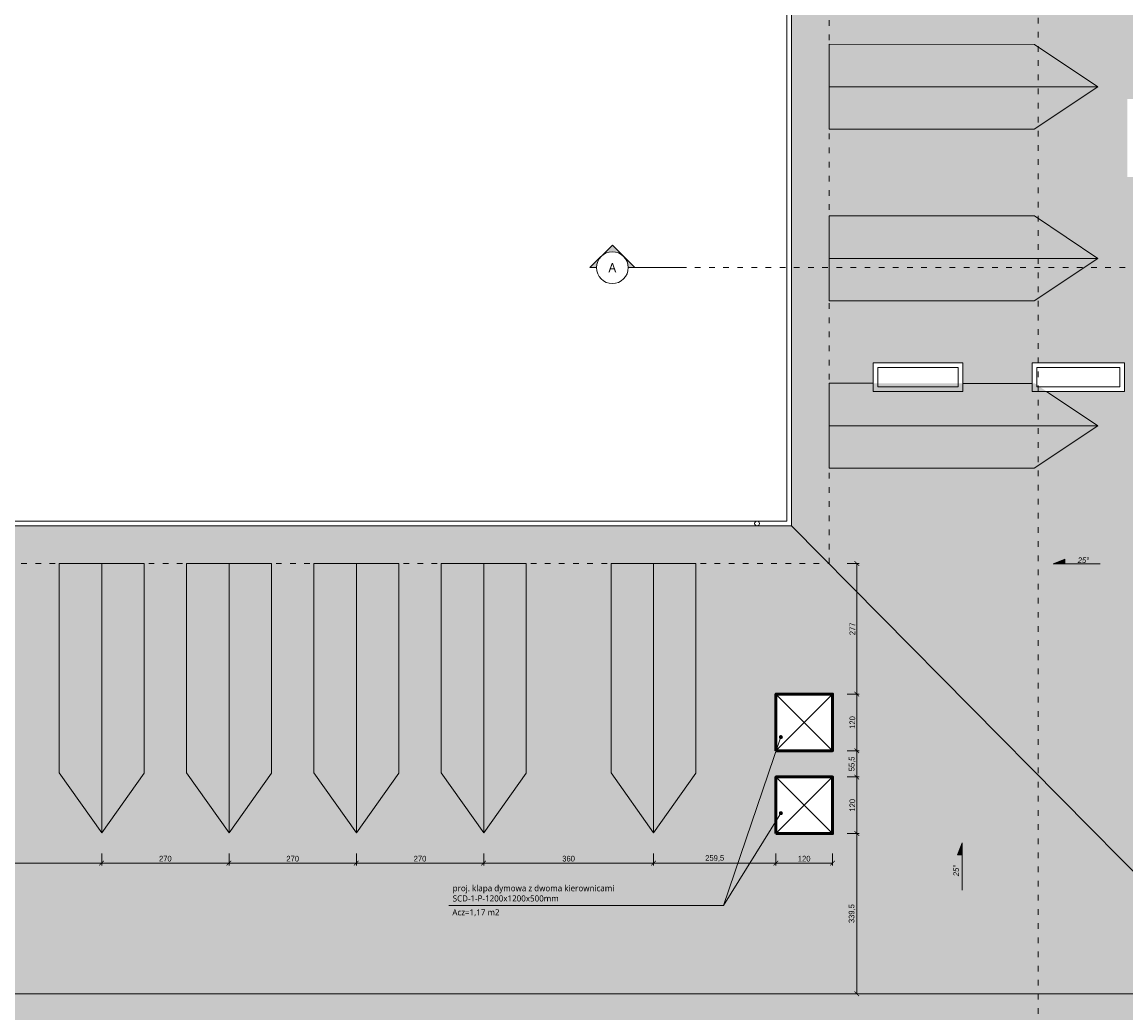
# Model space of a CAD drawing. Header units: millimetres. Extents: x 80301 to 146489, y -78581 to -28273.
# Tile 126 of 135: x 139955 to 142295, y -74577 to -72476. Entities that reach past the tile are written whole.
import ezdxf
from ezdxf import colors
from ezdxf.entities.mleader import LeaderData, LeaderLine
from ezdxf.enums import TextEntityAlignment as Align
from ezdxf.math import Vec2, Vec3

# ---------------------------------------------------------------- set-up
doc = ezdxf.new("R2010")
doc.units = ezdxf.units.MM
doc.linetypes.add('ACAD_ISO03W100', pattern=[30, 12, -18])
doc.layers.get('0').update_dxf_attribs({"lineweight": 0})
doc.layers.add('A-przekrycieram.ART', color=7, linetype='Continuous', lineweight=0, true_color=0xffffff)
doc.layers.add('instalacje_arch', color=7, linetype='Continuous', lineweight=30, true_color=0xd60000)
for name, color, linetype, lineweight in [('dach..KF', 250, 'Continuous', 9), ('OPIS', 4, 'Continuous', 9), ('opis..KF', 250, 'Continuous', 15), ('wymiar..KF', 12, 'Continuous', 5), ('wyp dach..KF', 250, 'Continuous', 0), ('wypełnienie proj..KF', 250, 'Continuous', 0), ('ściany ist..KF', 61, 'Continuous', 5)]:
    doc.layers.add(name, color=color, linetype=linetype, lineweight=lineweight)
doc.styles.add('ARCH', font='segoeuil.ttf')
doc.styles.add('kamil', font='GOTHIC.TTF')
doc.dimstyles.new('100..KF', dxfattribs={"dimtxt": 12, "dimasz": 10, "dimexe": 5, "dimexo": 5, "dimgap": 3, "dimtad": 1, "dimdec": 1, "dimrnd": 0.5, "dimtxsty": 'kamil', "dimblk": 'ARCHTICK', "dimcen": 0, "dimclrd": 256, "dimclre": 256, "dimclrt": 256, "dimadec": 0, "dimazin": 0, "dimtfac": 1, "dimtdec": 1, "dimtofl": 0, "dimtmove": 0, "dimatfit": 3, "dimfxl": 10, "dimfxlon": 1, "dimlwd": 0, "dimlwe": 0, "dimarcsym": 0})

# ---------------------------------------------------------------- blocks, each defined once
blk = doc.blocks.new('spadek')
at = {"layer": 'opis..KF', "lineweight": 15}
h = blk.add_hatch(color=256, dxfattribs=at)
h.dxf.hatch_style = 1
h.paths.add_polyline_path([(0, 25), (-10, 25), (0, 0)])
blk.add_lwpolyline([(0, 100), (0, 0), (-10, 25), (0, 25)], dxfattribs=at)
blk = doc.blocks.new('*U1259')
at = {"layer": 'OPIS', "lineweight": 20}
h = blk.add_hatch(color=256, dxfattribs=at)
h.dxf.hatch_style = 1
h.paths.add_polyline_path([(-23.9, -2682.4), (0, -2706.3), (0, -2692.3, -0.198912)])
h.paths.add_polyline_path([(-23.9, -2682.4, -0.198912), (-33.8, -2658.5, -0.198912), (-23.9, -2634.7), (-47.7, -2658.5)])
h.paths.add_polyline_path([(0, -2624.8), (0, -2610.8), (-23.9, -2634.7, -0.198912)])
at = {"layer": 'OPIS', "linetype": 'ACAD_ISO03W100', "lineweight": 9}
blk.add_line((0, -2513.5), (0, -145), dxfattribs=at)
at = {"layer": 'OPIS', "lineweight": 20}
for points in [[(0, -2613.5), (0, -2513.5)], [(0, -2624.8), (0, -2610.8), (-47.7, -2658.5), (0, -2706.3), (0, -2692.3)]]:
    blk.add_lwpolyline(points, dxfattribs=at)
blk.add_circle((0, -2658.5), 33.8, dxfattribs=at)
at = {"layer": 'OPIS', "style": 'ARCH'}
for tag, p in [('P1', (0, 0)), ('P2', (0, -2658.5))]:
    blk.add_attdef(tag, text='', height=20, rotation=90, dxfattribs=at).set_placement(p, align=Align.MIDDLE_CENTER)
blk = doc.blocks.new('*U1443')
at = {"layer": 'OPIS', "linetype": 'ACAD_ISO03W100', "lineweight": 9}
blk.add_line((0, -3659.6), (0, -145), dxfattribs=at)
at = {"layer": 'OPIS', "style": 'ARCH'}
for tag, p in [('P1', (0, 0)), ('P2', (0, -3804.6))]:
    blk.add_attdef(tag, text='', height=20, rotation=180, dxfattribs=at).set_placement(p, align=Align.MIDDLE_CENTER)
blk = doc.blocks.new('*U1435')
at = {"layer": 'A-przekrycieram.ART'}
h = blk.add_hatch(color=256, dxfattribs=at)
h.dxf.hatch_style = 1
h.paths.add_polyline_path([(0, 4200), (8500, 4200), (8500, 0), (0, 0)])
h.paths.add_polyline_path([(200, 4100), (8400, 4100), (8400, 100), (200, 100)], flags=16)
blk = doc.blocks.new('_Dot')
at = {"color": 0, "linetype": 'ByBlock', "lineweight": -2}
blk.add_line((-0.5, 0), (-1, 0), dxfattribs=at)
at = {"color": 0, "linetype": 'ByBlock', "const_width": 0.5}
blk.add_lwpolyline([(-0.25, 0, 1), (0.25, 0, 1)], format="xyb", close=True, dxfattribs=at)
blk = doc.blocks.new('_ArchTick')
at = {"color": 0, "linetype": 'ByBlock', "const_width": 0.15}
blk.add_lwpolyline([(-0.5, -0.5), (0.5, 0.5)], dxfattribs=at)
blk = doc.blocks.new('*D1569')
at = {"layer": 'Defpoints', "color": 0, "linetype": 'ByBlock', "transparency": 16777216}
for p in [(139378.3, -74195.2), (140123.5, -74195.4), (140123.5, -74259.5)]:
    blk.add_point(p, dxfattribs=at)
at = {"layer": 'wymiar..KF', "linetype": 'Continuous', "lineweight": 0, "transparency": 16777216}
for p, q in [((139378.3, -74239.5), (139378.3, -74264.5)), ((140123.5, -74239.5), (140123.5, -74264.5)), ((139378.3, -74259.5), (140123.5, -74259.5))]:
    blk.add_line(p, q, dxfattribs=at)
at = {"layer": 'wymiar..KF', "linetype": 'ByBlock', "lineweight": 0, "transparency": 16777216, "xscale": 10, "yscale": 10, "zscale": 10, "rotation": 180}
blk.add_blockref('_ArchTick', (139378.3, -74259.5), dxfattribs=at)
at = {"layer": 'wymiar..KF', "linetype": 'ByBlock', "lineweight": 0, "transparency": 16777216, "xscale": 10, "yscale": 10, "zscale": 10}
blk.add_blockref('_ArchTick', (140123.5, -74259.5), dxfattribs=at)
at = {"layer": 'wymiar..KF', "linetype": 'ByBlock', "transparency": 16777216, "insert": (139750.9, -74250.2), "char_height": 12, "attachment_point": 5, "style": 'kamil'}
blk.add_mtext('745', dxfattribs=at)
blk = doc.blocks.new('*D1570')
at = {"layer": 'Defpoints', "color": 0, "linetype": 'ByBlock', "transparency": 16777216}
for p in [(140123.5, -74195.4), (140393.5, -74195.2), (140393.5, -74259.5)]:
    blk.add_point(p, dxfattribs=at)
at = {"layer": 'wymiar..KF', "linetype": 'Continuous', "lineweight": 0, "transparency": 16777216}
for p, q in [((140123.5, -74239.5), (140123.5, -74264.5)), ((140393.5, -74239.5), (140393.5, -74264.5)), ((140123.5, -74259.5), (140393.5, -74259.5))]:
    blk.add_line(p, q, dxfattribs=at)
at = {"layer": 'wymiar..KF', "linetype": 'ByBlock', "lineweight": 0, "transparency": 16777216, "xscale": 10, "yscale": 10, "zscale": 10, "rotation": 180}
blk.add_blockref('_ArchTick', (140123.5, -74259.5), dxfattribs=at)
at = {"layer": 'wymiar..KF', "linetype": 'ByBlock', "lineweight": 0, "transparency": 16777216, "xscale": 10, "yscale": 10, "zscale": 10}
blk.add_blockref('_ArchTick', (140393.5, -74259.5), dxfattribs=at)
at = {"layer": 'wymiar..KF', "linetype": 'ByBlock', "transparency": 16777216, "insert": (140258.5, -74250.2), "char_height": 12, "attachment_point": 5, "style": 'kamil'}
blk.add_mtext('270', dxfattribs=at)
blk = doc.blocks.new('*D1571')
at = {"layer": 'Defpoints', "color": 0, "linetype": 'ByBlock', "transparency": 16777216}
for p in [(140393.5, -74195.2), (140663.5, -74195.2), (140663.5, -74259.5)]:
    blk.add_point(p, dxfattribs=at)
at = {"layer": 'wymiar..KF', "linetype": 'Continuous', "lineweight": 0, "transparency": 16777216}
for p, q in [((140393.5, -74239.5), (140393.5, -74264.5)), ((140663.5, -74239.5), (140663.5, -74264.5)), ((140393.5, -74259.5), (140663.5, -74259.5))]:
    blk.add_line(p, q, dxfattribs=at)
at = {"layer": 'wymiar..KF', "linetype": 'ByBlock', "lineweight": 0, "transparency": 16777216, "xscale": 10, "yscale": 10, "zscale": 10, "rotation": 180}
blk.add_blockref('_ArchTick', (140393.5, -74259.5), dxfattribs=at)
at = {"layer": 'wymiar..KF', "linetype": 'ByBlock', "lineweight": 0, "transparency": 16777216, "xscale": 10, "yscale": 10, "zscale": 10}
blk.add_blockref('_ArchTick', (140663.5, -74259.5), dxfattribs=at)
at = {"layer": 'wymiar..KF', "linetype": 'ByBlock', "transparency": 16777216, "insert": (140528.5, -74250.2), "char_height": 12, "attachment_point": 5, "style": 'kamil'}
blk.add_mtext('270', dxfattribs=at)
blk = doc.blocks.new('*D1572')
at = {"layer": 'Defpoints', "color": 0, "linetype": 'ByBlock', "transparency": 16777216}
for p in [(140663.5, -74195.2), (140933.5, -74195.2), (140933.5, -74259.5)]:
    blk.add_point(p, dxfattribs=at)
at = {"layer": 'wymiar..KF', "linetype": 'Continuous', "lineweight": 0, "transparency": 16777216}
for p, q in [((140663.5, -74239.5), (140663.5, -74264.5)), ((140933.5, -74239.5), (140933.5, -74264.5)), ((140663.5, -74259.5), (140933.5, -74259.5))]:
    blk.add_line(p, q, dxfattribs=at)
at = {"layer": 'wymiar..KF', "linetype": 'ByBlock', "lineweight": 0, "transparency": 16777216, "xscale": 10, "yscale": 10, "zscale": 10, "rotation": 180}
blk.add_blockref('_ArchTick', (140663.5, -74259.5), dxfattribs=at)
at = {"layer": 'wymiar..KF', "linetype": 'ByBlock', "lineweight": 0, "transparency": 16777216, "xscale": 10, "yscale": 10, "zscale": 10}
blk.add_blockref('_ArchTick', (140933.5, -74259.5), dxfattribs=at)
at = {"layer": 'wymiar..KF', "linetype": 'ByBlock', "transparency": 16777216, "insert": (140798.5, -74250.2), "char_height": 12, "attachment_point": 5, "style": 'kamil'}
blk.add_mtext('270', dxfattribs=at)
blk = doc.blocks.new('*D1573')
at = {"layer": 'Defpoints', "color": 0, "linetype": 'ByBlock', "transparency": 16777216}
for p in [(140933.5, -74195.2), (141293.5, -74195.2), (141293.5, -74259.5)]:
    blk.add_point(p, dxfattribs=at)
at = {"layer": 'wymiar..KF', "linetype": 'Continuous', "lineweight": 0, "transparency": 16777216}
for p, q in [((140933.5, -74239.5), (140933.5, -74264.5)), ((141293.5, -74239.5), (141293.5, -74264.5)), ((140933.5, -74259.5), (141293.5, -74259.5))]:
    blk.add_line(p, q, dxfattribs=at)
at = {"layer": 'wymiar..KF', "linetype": 'ByBlock', "lineweight": 0, "transparency": 16777216, "xscale": 10, "yscale": 10, "zscale": 10, "rotation": 180}
blk.add_blockref('_ArchTick', (140933.5, -74259.5), dxfattribs=at)
at = {"layer": 'wymiar..KF', "linetype": 'ByBlock', "lineweight": 0, "transparency": 16777216, "xscale": 10, "yscale": 10, "zscale": 10}
blk.add_blockref('_ArchTick', (141293.5, -74259.5), dxfattribs=at)
at = {"layer": 'wymiar..KF', "linetype": 'ByBlock', "transparency": 16777216, "insert": (141113.5, -74250.2), "char_height": 12, "attachment_point": 5, "style": 'kamil'}
blk.add_mtext('360', dxfattribs=at)
blk = doc.blocks.new('*D1574')
at = {"layer": 'Defpoints', "color": 0, "linetype": 'ByBlock', "transparency": 16777216}
for p in [(141293.5, -74195.2), (141553.1, -74196.9), (141553.1, -74259.5)]:
    blk.add_point(p, dxfattribs=at)
at = {"layer": 'wymiar..KF', "linetype": 'Continuous', "lineweight": 0, "transparency": 16777216}
for p, q in [((141293.5, -74239.5), (141293.5, -74264.5)), ((141553.1, -74239.5), (141553.1, -74264.5)), ((141293.5, -74259.5), (141553.1, -74259.5))]:
    blk.add_line(p, q, dxfattribs=at)
at = {"layer": 'wymiar..KF', "linetype": 'ByBlock', "lineweight": 0, "transparency": 16777216, "xscale": 10, "yscale": 10, "zscale": 10, "rotation": 180}
blk.add_blockref('_ArchTick', (141293.5, -74259.5), dxfattribs=at)
at = {"layer": 'wymiar..KF', "linetype": 'ByBlock', "lineweight": 0, "transparency": 16777216, "xscale": 10, "yscale": 10, "zscale": 10}
blk.add_blockref('_ArchTick', (141553.1, -74259.5), dxfattribs=at)
at = {"layer": 'wymiar..KF', "linetype": 'ByBlock', "transparency": 16777216, "insert": (141423.3, -74249.7), "char_height": 12, "attachment_point": 5, "style": 'kamil'}
blk.add_mtext('259,5', dxfattribs=at)
blk = doc.blocks.new('*D1575')
at = {"layer": 'Defpoints', "color": 0, "linetype": 'ByBlock', "transparency": 16777216}
for p in [(141553.1, -74196.9), (141673.1, -74196.9), (141673.1, -74259.5)]:
    blk.add_point(p, dxfattribs=at)
at = {"layer": 'wymiar..KF', "linetype": 'Continuous', "lineweight": 0, "transparency": 16777216}
for p, q in [((141553.1, -74239.5), (141553.1, -74264.5)), ((141673.1, -74239.5), (141673.1, -74264.5)), ((141553.1, -74259.5), (141673.1, -74259.5))]:
    blk.add_line(p, q, dxfattribs=at)
at = {"layer": 'wymiar..KF', "linetype": 'ByBlock', "lineweight": 0, "transparency": 16777216, "xscale": 10, "yscale": 10, "zscale": 10, "rotation": 180}
blk.add_blockref('_ArchTick', (141553.1, -74259.5), dxfattribs=at)
at = {"layer": 'wymiar..KF', "linetype": 'ByBlock', "lineweight": 0, "transparency": 16777216, "xscale": 10, "yscale": 10, "zscale": 10}
blk.add_blockref('_ArchTick', (141673.1, -74259.5), dxfattribs=at)
at = {"layer": 'wymiar..KF', "linetype": 'ByBlock', "transparency": 16777216, "insert": (141613.1, -74250.2), "char_height": 12, "attachment_point": 5, "style": 'kamil'}
blk.add_mtext('120', dxfattribs=at)
blk = doc.blocks.new('*D1576')
at = {"layer": 'Defpoints', "color": 0, "linetype": 'ByBlock', "transparency": 16777216}
for p in [(141609, -74196.9), (141724.5, -74196.9), (141609, -74536.6)]:
    blk.add_point(p, dxfattribs=at)
at = {"layer": 'wymiar..KF', "linetype": 'Continuous', "lineweight": 0, "transparency": 16777216}
for p, q in [((141704.5, -74196.9), (141729.5, -74196.9)), ((141724.5, -74536.6), (141724.5, -74196.9)), ((141704.5, -74536.6), (141729.5, -74536.6))]:
    blk.add_line(p, q, dxfattribs=at)
at = {"layer": 'wymiar..KF', "linetype": 'ByBlock', "lineweight": 0, "transparency": 16777216, "xscale": 10, "yscale": 10, "zscale": 10}
for p, rotation in [((141724.5, -74196.9), 90), ((141724.5, -74536.6), 270)]:
    blk.add_blockref('_ArchTick', p, dxfattribs=dict(at, rotation=rotation))
at = {"layer": 'wymiar..KF', "linetype": 'ByBlock', "transparency": 16777216, "insert": (141714.6, -74366.7), "char_height": 12, "attachment_point": 5, "rotation": 90, "style": 'kamil'}
blk.add_mtext('339,5', dxfattribs=at)
blk = doc.blocks.new('*D1577')
at = {"layer": 'Defpoints', "color": 0, "linetype": 'ByBlock', "transparency": 16777216}
for p in [(141673.1, -74076.9), (141724.5, -74076.9), (141609, -74196.9)]:
    blk.add_point(p, dxfattribs=at)
at = {"layer": 'wymiar..KF', "linetype": 'Continuous', "lineweight": 0, "transparency": 16777216}
for p, q in [((141704.5, -74076.9), (141729.5, -74076.9)), ((141724.5, -74196.9), (141724.5, -74076.9)), ((141704.5, -74196.9), (141729.5, -74196.9))]:
    blk.add_line(p, q, dxfattribs=at)
at = {"layer": 'wymiar..KF', "linetype": 'ByBlock', "lineweight": 0, "transparency": 16777216, "xscale": 10, "yscale": 10, "zscale": 10}
for p, rotation in [((141724.5, -74076.9), 90), ((141724.5, -74196.9), 270)]:
    blk.add_blockref('_ArchTick', p, dxfattribs=dict(at, rotation=rotation))
at = {"layer": 'wymiar..KF', "linetype": 'ByBlock', "transparency": 16777216, "insert": (141715.2, -74136.9), "char_height": 12, "attachment_point": 5, "rotation": 90, "style": 'kamil'}
blk.add_mtext('120', dxfattribs=at)
blk = doc.blocks.new('*D1578')
at = {"layer": 'Defpoints', "color": 0, "linetype": 'ByBlock', "transparency": 16777216}
for p in [(141673.1, -74021.3), (141724.5, -74021.3), (141673.1, -74076.9)]:
    blk.add_point(p, dxfattribs=at)
at = {"layer": 'wymiar..KF', "linetype": 'Continuous', "lineweight": 0, "transparency": 16777216}
for p, q in [((141704.5, -74021.3), (141729.5, -74021.3)), ((141724.5, -74076.9), (141724.5, -74021.3)), ((141704.5, -74076.9), (141729.5, -74076.9))]:
    blk.add_line(p, q, dxfattribs=at)
at = {"layer": 'wymiar..KF', "linetype": 'ByBlock', "lineweight": 0, "transparency": 16777216, "xscale": 10, "yscale": 10, "zscale": 10}
for p, rotation in [((141724.5, -74021.3), 90), ((141724.5, -74076.9), 270)]:
    blk.add_blockref('_ArchTick', p, dxfattribs=dict(at, rotation=rotation))
at = {"layer": 'wymiar..KF', "linetype": 'ByBlock', "transparency": 16777216, "insert": (141714.8, -74049.1), "char_height": 12, "attachment_point": 5, "rotation": 90, "style": 'kamil'}
blk.add_mtext('55,5', dxfattribs=at)
blk = doc.blocks.new('*D1579')
at = {"layer": 'Defpoints', "color": 0, "linetype": 'ByBlock', "transparency": 16777216}
for p in [(141673.1, -73901.2), (141724.5, -73901.2), (141673.1, -74021.3)]:
    blk.add_point(p, dxfattribs=at)
at = {"layer": 'wymiar..KF', "linetype": 'Continuous', "lineweight": 0, "transparency": 16777216}
for p, q in [((141704.5, -73901.2), (141729.5, -73901.2)), ((141724.5, -74021.3), (141724.5, -73901.2)), ((141704.5, -74021.3), (141729.5, -74021.3))]:
    blk.add_line(p, q, dxfattribs=at)
at = {"layer": 'wymiar..KF', "linetype": 'ByBlock', "lineweight": 0, "transparency": 16777216, "xscale": 10, "yscale": 10, "zscale": 10}
for p, rotation in [((141724.5, -73901.2), 90), ((141724.5, -74021.3), 270)]:
    blk.add_blockref('_ArchTick', p, dxfattribs=dict(at, rotation=rotation))
at = {"layer": 'wymiar..KF', "linetype": 'ByBlock', "transparency": 16777216, "insert": (141715.2, -73961.3), "char_height": 12, "attachment_point": 5, "rotation": 90, "style": 'kamil'}
blk.add_mtext('120', dxfattribs=at)
blk = doc.blocks.new('*D1580')
at = {"layer": 'Defpoints', "color": 0, "linetype": 'ByBlock', "transparency": 16777216}
for p in [(141589.2, -73624.3), (141724.5, -73624.3), (141673.1, -73901.2)]:
    blk.add_point(p, dxfattribs=at)
at = {"layer": 'wymiar..KF', "linetype": 'Continuous', "lineweight": 0, "transparency": 16777216}
for p, q in [((141704.5, -73624.3), (141729.5, -73624.3)), ((141724.5, -73901.2), (141724.5, -73624.3)), ((141704.5, -73901.2), (141729.5, -73901.2))]:
    blk.add_line(p, q, dxfattribs=at)
at = {"layer": 'wymiar..KF', "linetype": 'ByBlock', "lineweight": 0, "transparency": 16777216, "xscale": 10, "yscale": 10, "zscale": 10}
for p, rotation in [((141724.5, -73624.3), 90), ((141724.5, -73901.2), 270)]:
    blk.add_blockref('_ArchTick', p, dxfattribs=dict(at, rotation=rotation))
at = {"layer": 'wymiar..KF', "linetype": 'ByBlock', "transparency": 16777216, "insert": (141715.2, -73762.8), "char_height": 12, "attachment_point": 5, "rotation": 90, "style": 'kamil'}
blk.add_mtext('277', dxfattribs=at)

msp = doc.modelspace()

# ---------------------------------------------------------------- hatches: boundary and pattern name
at = {"layer": 'wyp dach..KF', "lineweight": 5, "true_color": 0x4d4d4d, "transparency": 33554559}
h = msp.add_hatch(color=251, dxfattribs=at)
h.dxf.hatch_style = 1
h.paths.add_polyline_path([(142235.97, -73332.13), (142100.83, -73422.09), (141666, -73422.14), (141666, -73332.13)], flags=0)
h.paths.add_polyline_path([(142100.83, -73422.09), (141666, -73422.14), (141666, -73242.13), (141759.5, -73242.16), (141759.5, -73198.79), (141949.5, -73198.79), (141949.5, -73242.21), (142096.5, -73242.25), (142096.5, -73198.79), (142292.5, -73198.79), (142292.5, -73259.29), (142127.19, -73259.29), (142235.97, -73332.13), (142235.97, -73332.13)], flags=16)
h.paths.add_polyline_path([(142101.72, -72887.27), (142235.94, -72977.15), (142100.8, -73067.11), (141666.01, -73067.15), (141666, -72887.15)], flags=16)
h.paths.add_polyline_path([(142235.79, -72613.25), (142100.66, -72703.21), (141666, -72703.25), (141666, -72613.25)], flags=16)
h.paths.add_polyline_path([(141666, -72613.25), (142235.79, -72613.25), (142235.8, -72613.25), (142101.58, -72523.36), (141666, -72523.24)], flags=16)
h.paths.add_polyline_path([(142298, -72639.29), (142358, -72639.29), (142358, -72804.29), (142298, -72804.29)])
h.paths.add_polyline_path([(142188, -72311.79), (142188, -72251.29), (142285, -72251.29), (142285, -72311.79)])
h.paths.add_polyline_path([(142101, -72251.29), (142101, -72311.79), (141969, -72311.79), (141969, -72251.29)])
h.paths.add_polyline_path([(142568, -71935.29), (141586, -71935.29), (141586, -73544.29), (142567.13, -74536.59), (142567.15, -74536.59), (142567.18, -74536.56)])
at = {"layer": 'wyp dach..KF', "lineweight": 5, "true_color": 0xc8c8c8, "transparency": 33554559}
h = msp.add_hatch(color=9, dxfattribs=at)
h.dxf.hatch_style = 1
h.paths.add_polyline_path([(142101.58, -72523.36), (141666, -72523.36), (141666, -72613.24), (142235.79, -72613.25)])
h.paths.add_polyline_path([(142101.72, -72887.27), (141666, -72887.27), (141666, -72977.15), (142235.94, -72977.15)])
h.paths.add_polyline_path([(142101.75, -73242.25), (141666, -73242.13), (141666, -73332.13), (142235.97, -73332.13)])
at = {"layer": 'wyp dach..KF', "lineweight": 5, "true_color": 0x646464, "transparency": 33554559}
h = msp.add_hatch(color=251, dxfattribs=at)
h.dxf.hatch_style = 1
h.paths.add_polyline_path([(142235.97, -73332.13), (141666, -73332.13), (141666, -73422.14), (142100.83, -73422.09)])
h.paths.add_polyline_path([(142235.94, -72977.15), (141666, -72977.15), (141666, -73067.15), (142100.8, -73067.11)])
h.paths.add_polyline_path([(142235.79, -72613.25), (141666, -72613.25), (141666, -72703.25), (142100.66, -72703.21)])
at = {"layer": 'wyp dach..KF', "lineweight": 5, "true_color": 0xc8c8c8, "transparency": 33554559}
h = msp.add_hatch(color=9, dxfattribs=at)
h.dxf.hatch_style = 1
h.paths.add_polyline_path([(139018.28, -73624.42), (139018.28, -74195.32), (139018.28, -74195.33), (139108.28, -74068.62), (139108.28, -73624.42)])
h.paths.add_polyline_path([(138648.28, -73624.34), (138648.28, -74195.24), (138648.28, -74195.25), (138738.28, -74068.54), (138738.29, -73624.34)])
h.paths.add_polyline_path([(139378.28, -73624.29), (139378.28, -74195.19), (139378.28, -74195.2), (139468.28, -74068.49), (139468.28, -73624.29)])
h.paths.add_polyline_path([(139288.28, -73624.29), (139378.28, -73624.29), (139378.28, -74195.19), (139288.32, -74068.3)])
h.paths.add_polyline_path([(139018.28, -74195.32), (138928.32, -74068.43), (138928.28, -73624.42), (139018.28, -73624.42)])
h.paths.add_polyline_path([(138558.28, -73624.34), (138648.28, -73624.34), (138648.28, -74195.24), (138558.32, -74068.35)])
h.paths.add_polyline_path([(141203.56, -74068.35), (141203.52, -73624.34), (141383.53, -73624.34), (141383.52, -74068.54), (141293.52, -74195.25), (141293.52, -74195.24)])
h.paths.add_polyline_path([(140843.57, -74068.35), (140843.53, -73624.34), (141023.53, -73624.34), (141023.53, -74068.54), (140933.53, -74195.25), (140933.53, -74195.24)])
h.paths.add_polyline_path([(140573.53, -73624.34), (140663.53, -73624.34), (140663.53, -74195.25), (140573.57, -74068.35)])
h.paths.add_polyline_path([(140663.53, -73624.34), (140753.53, -73624.34), (140753.53, -74068.54), (140663.53, -74195.25)])
h.paths.add_polyline_path([(140033.57, -74068.47), (140033.53, -73624.45), (140213.53, -73624.45), (140213.53, -74068.66), (140123.53, -74195.36), (140123.53, -74195.36)])
h.paths.add_polyline_path([(140303.53, -73624.34), (140393.53, -73624.34), (140393.53, -74195.25), (140303.57, -74068.35)])
h.paths.add_polyline_path([(140393.53, -73624.34), (140393.53, -74195.25), (140483.53, -74068.54), (140483.53, -73624.34)])
h.paths.add_polyline_path([(139476.96, -73970.29), (139539.46, -73970.29), (139539.46, -74232.29), (139476.96, -74232.29)])
h.paths.add_polyline_path([(141553.09, -74196.91), (141553.09, -74076.91), (141673.09, -74076.91), (141673.09, -74196.91)])
h.paths.add_polyline_path([(141673.09, -73901.25), (141673.09, -74021.27), (141553.09, -74021.27), (141553.09, -73901.25)])
h.paths.add_polyline_path([(138238.23, -74197.04), (138238.23, -74077.04), (138358.23, -74077.04), (138358.23, -74197.04)])
h.paths.add_polyline_path([(138358.23, -73882.61), (138358.23, -74002.61), (138238.23, -74002.61), (138238.23, -73882.61)])
h.paths.add_polyline_path([(141586, -73544.29), (138323.14, -73544.29), (137730.09, -74135.23), (138132.88, -74536.59), (142567.13, -74536.59)])
at = {"layer": 'wyp dach..KF', "lineweight": 5, "true_color": 0x4d4d4d, "transparency": 33554559}
h = msp.add_hatch(color=251, dxfattribs=at)
h.dxf.hatch_style = 1
h.paths.add_polyline_path([(141203.56, -74068.35), (141293.52, -74195.24), (141293.52, -73624.34), (141203.52, -73624.34)])
h.paths.add_polyline_path([(140933.53, -73624.34), (140843.53, -73624.34), (140843.57, -74068.35), (140933.53, -74195.24)])
h.paths.add_polyline_path([(140573.57, -74068.35), (140663.53, -74195.25), (140663.53, -73624.34), (140573.53, -73624.34)])
h.paths.add_polyline_path([(140393.53, -73624.34), (140303.53, -73624.34), (140303.57, -74068.35), (140393.53, -74195.25)])
h.paths.add_polyline_path([(140033.57, -74068.47), (140123.53, -74195.36), (140123.53, -73624.45), (140033.53, -73624.45)])
h.paths.add_polyline_path([(139378.28, -73624.29), (139288.28, -73624.29), (139288.32, -74068.3), (139378.28, -74195.19)])
h.paths.add_polyline_path([(139018.28, -73624.42), (138928.28, -73624.42), (138928.32, -74068.43), (139018.28, -74195.32)])
h.paths.add_polyline_path([(138648.28, -73624.34), (138558.28, -73624.34), (138558.32, -74068.35), (138648.28, -74195.24)])
at = {"layer": 'wyp dach..KF', "lineweight": 5, "true_color": 0xc8c8c8, "transparency": 33554559}
h = msp.add_hatch(color=9, dxfattribs=at)
h.dxf.hatch_style = 1
h.paths.add_polyline_path([(138738.28, -73624.34), (138648.28, -73624.34), (138648.28, -74195.24), (138738.28, -74068.54)])
h.paths.add_polyline_path([(139108.28, -73624.42), (139018.28, -73624.41), (139018.28, -74195.32), (139108.28, -74068.62)])
h.paths.add_polyline_path([(139468.28, -73624.29), (139378.28, -73624.29), (139378.28, -74195.19), (139468.28, -74068.49)])
h.paths.add_polyline_path([(140213.53, -73624.45), (140123.53, -73624.29), (140123.53, -74195.36), (140213.53, -74068.66)])
h.paths.add_polyline_path([(140483.53, -73624.45), (140393.53, -73624.45), (140393.53, -74195.24), (140483.53, -74068.54)])
h.paths.add_polyline_path([(140753.53, -73624.34), (140663.53, -73624.34), (140663.53, -74195.24), (140753.53, -74068.54)])
h.paths.add_polyline_path([(141023.53, -73624.34), (140933.53, -73624.34), (140933.53, -74195.24), (141023.53, -74068.54)])
h.paths.add_polyline_path([(141383.52, -73624.34), (141293.52, -73624.34), (141293.52, -74195.24), (141383.52, -74068.54)])
at = {"layer": 'wyp dach..KF', "lineweight": 5, "true_color": 0x646464, "transparency": 33554559}
h = msp.add_hatch(color=251, dxfattribs=at)
h.dxf.hatch_style = 1
h.paths.add_polyline_path([(138478.24, -75005.28), (138478.29, -75449.29), (138298.28, -75449.29), (138298.29, -75005.08), (138388.28, -74878.38), (138388.28, -74878.38)], flags=16)
h.paths.add_polyline_path([(138738.28, -75449.29), (138648.28, -75449.29), (138648.29, -75005.08), (138738.28, -74878.38)], flags=16)
h.paths.add_polyline_path([(138828.29, -75449.29), (138738.28, -75449.29), (138738.28, -74878.38), (138828.24, -75005.28)], flags=16)
h.paths.add_polyline_path([(139198.24, -75005.26), (139198.28, -75449.27), (139018.28, -75449.27), (139018.28, -75005.06), (139108.28, -74878.36), (139108.28, -74878.36)], flags=16)
h.paths.add_polyline_path([(139558.24, -75005.24), (139558.28, -75449.25), (139378.28, -75449.25), (139378.28, -75005.05), (139468.28, -74878.34), (139468.28, -74878.34)], flags=16)
h.paths.add_polyline_path([(139763.53, -75005.34), (139853.53, -74878.64), (139853.53, -75449.54), (139763.53, -75449.54)], flags=16)
h.paths.add_polyline_path([(139943.53, -75449.54), (139853.53, -75449.54), (139853.53, -74878.64), (139943.49, -75005.53)], flags=16)
h.paths.add_polyline_path([(140033.53, -75591.95), (140033.53, -75233.79), (140483.51, -74878.6), (140483.51, -75591.94)], flags=16)
h.paths.add_polyline_path([(140933.53, -75591.94), (140483.51, -75591.94), (140483.51, -74878.6), (140933.53, -75233.79)], flags=17)
h.paths.add_polyline_path([(141203.49, -75012.28), (141203.53, -75456.29), (141023.53, -75456.29), (141023.53, -75012.09), (141113.53, -74885.38), (141113.53, -74885.39)], flags=16)
h.paths.add_polyline_path([(141473.53, -75455.89), (141383.53, -75455.89), (141383.53, -75011.69), (141473.53, -74884.98)], flags=16)
h.paths.add_polyline_path([(141563.53, -75455.89), (141473.53, -75455.89), (141473.53, -74884.98), (141563.49, -75011.88)], flags=16)
h.paths.add_polyline_path([(141808.51, -75456.07), (141718.51, -75456.07), (141718.52, -75011.87), (141808.51, -74885.17)], flags=16)
h.paths.add_polyline_path([(141808.51, -74885.17), (141898.48, -75012.06), (141898.52, -75456.07), (141808.51, -75456.07)], flags=16)
h.paths.add_polyline_path([(142127.58, -75012.28), (142203.48, -74885.28), (142278.53, -75012.28), (142278.92, -75456.01), (142127.36, -75456.19)], flags=16)
h.paths.add_polyline_path([(142477.18, -75012.09), (142567.18, -74885.38), (142567.18, -75456.29), (142477.18, -75456.29)], flags=16)
h.paths.add_polyline_path([(142657.18, -75456.29), (142567.18, -75456.29), (142567.18, -74885.38), (142657.14, -75012.28)], flags=16)
h.paths.add_polyline_path([(138289.46, -74985.29), (138228.96, -74985.29), (138228.96, -74821.29), (138289.46, -74821.29)], flags=16)
h.paths.add_polyline_path([(138825.46, -74841.29), (138825.46, -74780.79), (138988.46, -74780.79), (138988.46, -74841.29)], flags=16)
h.paths.add_polyline_path([(138941.96, -74918.29), (139002.46, -74918.29), (139002.46, -75115.29), (138941.96, -75115.29)], flags=16)
h.paths.add_polyline_path([(140033.53, -75591.95), (140933.53, -75591.94), (140933.53, -75653.13), (140965.38, -75653.01), (140965.38, -75536.29), (143520.62, -75536.29), (142781.65, -74536.59), (138132.88, -74536.59), (137369.54, -75529.34), (140001.1, -75529.24), (140001.11, -75656.57), (140032.4, -75656.45), (140033.53, -75656.45)])
at = {"layer": 'wypełnienie proj..KF', "true_color": 0x969696, "transparency": 33554495}
h = msp.add_hatch(color=252, dxfattribs=at)
h.dxf.hatch_style = 1
h.paths.add_polyline_path([(140033.53, -73624.45), (139965.84, -73692.13), (139965.84, -74071.9), (140123.53, -74195.35), (140033.57, -74068.46)])
h = msp.add_hatch(color=252, dxfattribs=at)
h.dxf.hatch_style = 1
h.paths.add_polyline_path([(140303.53, -73624.34), (140235.84, -73692.03), (140235.84, -74071.8), (140393.53, -74195.25), (140303.57, -74068.35)])
h = msp.add_hatch(color=252, dxfattribs=at)
h.dxf.hatch_style = 1
h.paths.add_polyline_path([(140573.53, -73624.34), (140505.84, -73692.02), (140505.84, -74071.8), (140663.53, -74195.25), (140573.57, -74068.35)])
h = msp.add_hatch(color=252, dxfattribs=at)
h.dxf.hatch_style = 1
h.paths.add_polyline_path([(140843.53, -73624.34), (140775.84, -73692.02), (140775.84, -74071.8), (140933.53, -74195.25), (140843.57, -74068.35)])
h = msp.add_hatch(color=252, dxfattribs=at)
h.dxf.hatch_style = 1
h.paths.add_polyline_path([(141203.52, -73624.34), (141135.84, -73692.02), (141135.84, -74071.8), (141293.53, -74195.25), (141203.56, -74068.35)])

# ---------------------------------------------------------------- linework, layer by layer
at = {"linetype": 'ACAD_ISO03W100'}
msp.add_lwpolyline([(138243.11, -73624.29), (141666, -73624.29), (141666, -72015.29), (143470, -72015.29), (143470, -73639.29), (143682, -73639.29), (143682, -74307.29), (143594, -74307.29), (143594, -74778.29), (143684, -74778.29), (143684, -75234.38), (143461.5, -75456.29), (140923.03, -75456.29), (140923.03, -75576.29), (140044.03, -75576.29), (140044.03, -75449.35), (137439.67, -75449.35)], dxfattribs=at)
at = {"layer": 'dach..KF'}
msp.add_circle((141513, -73539.29), 5, dxfattribs=at)
at = {"layer": 'OPIS', "linetype": 'ByBlock'}
for p, q in [((141553.09, -74021.27), (141673.09, -73901.25)), ((141553.09, -73901.25), (141673.09, -74021.27)), ((141553.09, -74196.93), (141673.09, -74076.91)), ((141553.09, -74076.91), (141673.09, -74196.93))]:
    msp.add_line(p, q, dxfattribs=at)
at = {"layer": 'OPIS', "linetype": 'ByBlock', "lineweight": 53}
for points in [[(141553.09, -74021.27), (141673.09, -74021.27), (141673.09, -73901.25), (141553.09, -73901.25)], [(141553.09, -74196.91), (141673.09, -74196.91), (141673.09, -74076.91), (141553.09, -74076.91)]]:
    msp.add_lwpolyline(points, close=True, dxfattribs=at)
at = {"layer": 'ściany ist..KF', "lineweight": 5}
for p, q in [((141586, -73544.29), (142567.14, -74536.6)), ((142781.65, -74536.59), (138132.88, -74536.59))]:
    msp.add_line(p, q, dxfattribs=at)
for points in [[(143772, -73549.29), (143772, -74324.73), (143663.14, -74324.73), (143663.14, -74762.67), (143772, -74762.67), (143772, -75294.3), (143524.82, -75546.29), (140975.38, -75546.29), (140975.38, -75654.54), (139991.11, -75658.16), (139991.11, -75539.24), (137365.18, -75539.34), (137127.11, -75283), (137127.11, -74735.29), (137217.11, -74735.29), (137217.11, -74338.29), (137127.11, -74338.29), (137127.11, -71925.29), (138333.11, -71925.29), (138333.11, -73534.29), (141576, -73534.29), (141576, -71925.29), (143560, -71925.29), (143560, -73549.29)], [(141949.5, -73198.79), (141949.5, -73259.29), (141759.5, -73259.34), (141759.5, -73198.79)], [(141939.5, -73208.79), (141939.5, -73249.29), (141769.5, -73249.34), (141769.5, -73208.79)], [(142096.5, -73259.29), (142292.5, -73259.29), (142292.5, -73198.79), (142096.5, -73198.79)], [(142106.5, -73249.29), (142282.5, -73249.29), (142282.5, -73208.79), (142106.5, -73208.79)]]:
    msp.add_lwpolyline(points, close=True, dxfattribs=at)
for points in [[(138323.11, -73544.29), (141586, -73544.29), (141586, -71935.29), (143550, -71935.29), (143550, -73559.29), (143762, -73559.29), (143762, -74314.73), (143663.14, -74314.73), (143663.14, -74772.67), (143762, -74772.67), (143762, -75290.21), (143520.62, -75536.29), (140965.38, -75536.29), (140965.38, -75653.01), (140933.53, -75653.13)], [(142235.79, -72613.25), (142100.66, -72703.21), (141666, -72703.25), (141666, -72523.24), (142101.58, -72523.36), (142235.8, -72613.24)], [(142235.79, -72613.25), (141666, -72613.25)], [(142235.94, -72977.15), (142100.8, -73067.11), (141666, -73067.15), (141666, -72887.15), (142101.72, -72887.27), (142235.94, -72977.15)], [(142235.94, -72977.15), (141666, -72977.15)], [(142235.97, -73332.13), (142100.83, -73422.09), (141666, -73422.14), (141666, -73242.13), (141759.5, -73242.16)], [(141949.5, -73242.21), (142096.5, -73242.25)], [(142127.19, -73259.29), (142235.97, -73332.13)], [(142235.97, -73332.13), (141666, -73332.13)], [(140123.53, -74195.36), (140033.57, -74068.47), (140033.53, -73624.45), (140213.53, -73624.45), (140213.53, -74068.66), (140123.53, -74195.36)], [(140123.53, -74195.36), (140123.53, -73624.45)], [(140393.53, -74195.25), (140303.57, -74068.35), (140303.53, -73624.34), (140483.53, -73624.34), (140483.53, -74068.54), (140393.53, -74195.25)], [(140393.53, -74195.25), (140393.53, -73624.34)], [(140663.53, -74195.24), (140573.57, -74068.35), (140573.53, -73624.34), (140753.53, -73624.34), (140753.53, -74068.54), (140663.53, -74195.25)], [(140663.53, -74195.25), (140663.53, -73624.34)], [(140933.53, -74195.24), (140843.57, -74068.35), (140843.53, -73624.34), (141023.53, -73624.34), (141023.53, -74068.54), (140933.53, -74195.25)], [(140933.53, -74195.24), (140933.53, -73624.34)], [(141293.52, -74195.24), (141203.56, -74068.35), (141203.52, -73624.34), (141383.53, -73624.34), (141383.52, -74068.54), (141293.52, -74195.25)], [(141293.52, -74195.24), (141293.52, -73624.34)]]:
    msp.add_lwpolyline(points, dxfattribs=at)

# ---------------------------------------------------------------- block references
msp.add_blockref('*U1435', (136558.95, -75866.11))
at = {"layer": 'instalacje_arch'}
msp.add_blockref('*U1443', (142109.36, -71819.47), dxfattribs=at)
at = {"layer": 'instalacje_arch', "color": 30, "true_color": 0xf26722}
ref = msp.add_blockref('*U1259', (143864.8, -72996.87), dxfattribs=dict(at, rotation=270))
ref.add_attrib('P2', 'A', dxfattribs={"layer": 'OPIS', "height": 20, "style": 'ARCH'}).set_placement((141206.26, -72996.87), align=Align.MIDDLE_CENTER)
at = {"layer": 'wymiar..KF', "color": 242, "linetype": 'ByBlock', "lineweight": 40, "true_color": 0xcd2027, "rotation": 270.0000220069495}
msp.add_blockref('spadek', (142140.71, -73624.95), dxfattribs=at)
at = {"layer": 'wymiar..KF', "color": 242, "linetype": 'ByBlock', "lineweight": 40, "true_color": 0xcd2027, "xscale": -1, "rotation": 180}
msp.add_blockref('spadek', (141947.81, -74216.8), dxfattribs=at)

# ---------------------------------------------------------------- texts
at = {"layer": 'opis..KF', "char_height": 12, "attachment_point": 5, "style": 'ARCH'}
for insert, rotation in [((142205.25, -73617.32), 0.00001), ((141935.14, -74275.13), 90.00001)]:
    msp.add_mtext_dynamic_manual_height_columns('{\\fCentury Gothic|b0|i1|c238|p34;25°}', width=156.7001, gutter_width=70, heights=[0], dxfattribs=dict(at, insert=insert, rotation=rotation))
at = {"layer": 'opis..KF', "lineweight": 9, "char_height": 13, "attachment_point": 1, "style": 'ARCH'}
for s, width, heights, insert in [('\\A1;proj. klapa dymowa z dwoma kierownicami\\PSCD-1-P-1200x1200x500mm', 15251.2222, [36.1], (140867.74, -74306.26)), ('\\A1;Acz=1,17 m2', 12157.9021, [0], (140866.95, -74357.4))]:
    msp.add_mtext_dynamic_manual_height_columns(s, width=width, gutter_width=1, heights=heights, dxfattribs=dict(at, insert=insert))

# ---------------------------------------------------------------- dimensions: what is measured, and where the dimension line sits
at = {"layer": 'wymiar..KF', "linetype": 'ByBlock'}
for base, p1, p2, override, picture, middle in [((141724.5, -73624.29), (141673.09, -73901.25), (141589.16, -73624.29), {"dimtmove": 1, "dimfxl": 20}, '*D1580', (141715.19, -73762.77)), ((141724.5, -73901.25), (141673.09, -74021.27), (141673.09, -73901.25), {"dimtmove": 1, "dimfxl": 20}, '*D1579', (141715.19, -73961.26)), ((141724.5, -74021.27), (141673.09, -74076.91), (141673.09, -74021.27), {"dimtmove": 1, "dimfxl": 20}, '*D1578', (141714.79, -74049.09)), ((141724.5, -74076.91), (141609.05, -74196.91), (141673.09, -74076.91), {"dimtmove": 1, "dimfxl": 20}, '*D1577', (141715.19, -74136.91)), ((141724.5, -74196.91), (141609.05, -74536.59), (141609.05, -74196.91), {"dimfxl": 20}, '*D1576', (141714.64, -74366.75))]:
    dim = msp.add_linear_dim(base=base, p1=p1, p2=p2, angle=90, dimstyle='100..KF', override=override, dxfattribs=at)
    dim.commit()
    dim.dimension.update_dxf_attribs({"geometry": picture, "text_midpoint": middle})
for base, p1, p2, picture, middle in [((140123.5317, -74259.5475), (139378.2821, -74195.1948), (140123.5317, -74195.363), '*D1569', (139750.9069, -74250.2457)), ((140393.53, -74259.55), (140123.53, -74195.36), (140393.53, -74195.25), '*D1570', (140258.53, -74250.25)), ((140663.53, -74259.55), (140393.53, -74195.25), (140663.53, -74195.24), '*D1571', (140528.53, -74250.25)), ((140933.53, -74259.55), (140663.53, -74195.24), (140933.53, -74195.24), '*D1572', (140798.53, -74250.25)), ((141293.52, -74259.55), (140933.53, -74195.24), (141293.52, -74195.25), '*D1573', (141113.53, -74250.25)), ((141553.09, -74259.55), (141293.52, -74195.25), (141553.09, -74196.93), '*D1574', (141423.31, -74249.7)), ((141673.09, -74259.55), (141553.09, -74196.93), (141673.09, -74196.93), '*D1575', (141613.09, -74250.25))]:
    dim = msp.add_linear_dim(base=base, p1=p1, p2=p2, dimstyle='100..KF', override={"dimtmove": 1, "dimfxl": 20}, dxfattribs=at)
    dim.commit()
    dim.dimension.update_dxf_attribs({"geometry": picture, "text_midpoint": middle})

# ---------------------------------------------------------------- leaders
at = {"layer": 'opis..KF', "lineweight": 9}
ml = msp.add_multileader_mtext('Standard', dxfattribs=at)
ml.set_content(' ', color=256, style='ARCH')
ml.set_leader_properties(color=256, linetype='ByLayer', lineweight=-1)
ml.set_arrow_properties(name='DOT')
ml.build(insert=Vec2(0, 0))
ml.multileader.update_dxf_attribs({"dogleg_length": 31.74, "arrow_head_size": 8.39})
ctx = ml.context
ctx.base_point, ctx.char_height, ctx.arrow_head_size, ctx.landing_gap_size, ctx.plane_origin = Vec3(140834.09, -74349.35), 13.42, 8.39, 10.06, Vec3(141035.6, -74227.85)
ctx.text_align_type = 2
notes = []
notes.append((ctx, [(0, (1, 1, 0), (141441.7, -74349.35), (-1, 0), 582.23, [(0, [(141563.59, -73992.29)], 0, [])])]))
ctx.mtext.insert, ctx.mtext.width, ctx.mtext.alignment, ctx.mtext.flow_direction = Vec3(140849.4, -74342.64), 152.5547, 3, 5
ml = msp.add_multileader_mtext('Standard', dxfattribs=at)
ml.set_content(' ', color=256, style='ARCH')
ml.set_leader_properties(color=256, linetype='ByLayer', lineweight=-1)
ml.set_arrow_properties(name='DOT')
ml.build(insert=Vec2(0, 0))
ml.multileader.update_dxf_attribs({"dogleg_length": 31.74, "arrow_head_size": 8.39})
ctx = ml.context
ctx.base_point, ctx.char_height, ctx.arrow_head_size, ctx.landing_gap_size, ctx.plane_origin = Vec3(140834.09, -74349.35), 13.42, 8.39, 10.06, Vec3(141035.6, -74308.61)
ctx.text_align_type = 2
notes.append((ctx, [(0, (1, 1, 0), (141441.7, -74349.35), (-1, 0), 582.23, [(0, [(141563.59, -74153.63)], 0, [])])]))
ctx.mtext.insert, ctx.mtext.width, ctx.mtext.alignment, ctx.mtext.flow_direction = Vec3(140849.4, -74342.64), 152.5547, 3, 5
for ctx, leaders in notes:
    for number, flags, end, landing, length, lines in leaders:
        leader = LeaderData()
        leader.index, (leader.has_last_leader_line, leader.has_dogleg_vector, leader.attachment_direction) = number, flags
        leader.last_leader_point, leader.dogleg_vector, leader.dogleg_length = Vec3(end), Vec3(landing), length
        for number, points, colour, breaks in lines:
            line = LeaderLine()
            line.index, line.vertices, line.color, line.breaks = number, Vec3.list(points), colors.encode_raw_color(colour), breaks
            leader.lines.append(line)
        ctx.leaders.append(leader)

doc.saveas('drawing.dxf')
